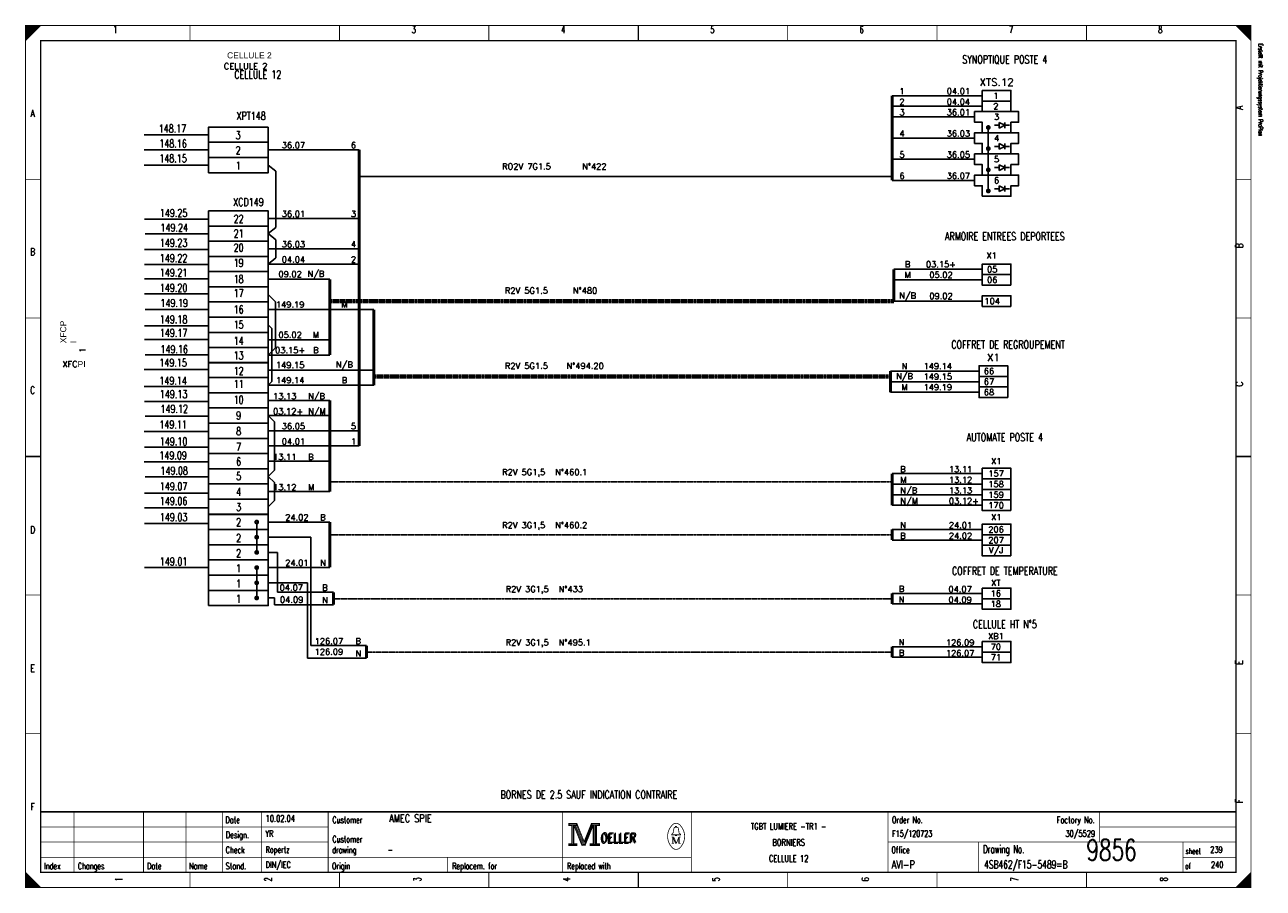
# Model space of a CAD drawing. Extents: x 0 to 409, y 0 to 285.
import ezdxf
from ezdxf.enums import TextEntityAlignment as Align

# ---------------------------------------------------------------- set-up
doc = ezdxf.new("R2010")
doc.units = 0
doc.header["$MEASUREMENT"] = 0
doc.linetypes.add('CONTINU', pattern=[0])
doc.linetypes.add('DISCONTINU', pattern=[0.15, 0.1, -0.05])
doc.layers.get('0').update_dxf_attribs({"color": 9, "linetype": 'CONTINUOUS'})
for name, color, linetype in [('POINTILLE', 5, 'DISCONTINU'), ('SCH-3', 3, 'CONTINU'), ('TEXTE', 3, 'CONTINUOUS'), ('TRAIFIN', 1, 'CONTINUOUS'), ('TRAIGROS', 2, 'CONTINUOUS'), ('TRAIMOY', 4, 'CONTINUOUS')]:
    doc.layers.add(name, color=color, linetype=linetype)
doc.styles.get("Standard").update_dxf_attribs({"font": 'romans.shx', "bigfont": 'TXT.shx'})

# ---------------------------------------------------------------- blocks, each defined once
blk = doc.blocks.new('BRND')
at = {"layer": 'TRAIFIN'}
for p, q in [((0.8, -5.47), (0.8, -3.59)), ((0.8, -3.59), (2.68, -4.53)), ((2.68, -5.47), (2.68, -3.59)), ((-0.73, -4.53), (0.8, -4.53)), ((2.68, -4.53), (0.8, -5.47)), ((2.68, -4.53), (4.27, -4.53))]:
    blk.add_line(p, q, dxfattribs=at)
at = {"layer": 'TRAIMOY'}
blk.add_lwpolyline([(-4.75, -7), (-4.75, -3.5), (-7.25, -3.5), (-7.25, 0), (7.25, 0), (7.25, -3.5), (4.75, -3.5), (4.75, -7)], close=True, dxfattribs=at)
blk = doc.blocks.new('cc')
at = {"layer": 'TRAIFIN', "color": 0, "const_width": 0.72}
for points in [[(-4.27, 27.62, 1), (-3.39, 27.62, 1)], [(-4.27, 22.6, 1), (-3.39, 22.6, 1)], [(-4.27, 17.58, 1), (-3.39, 17.58, 1)], [(-4.27, 12.55, 1), (-3.39, 12.55, 1)], [(-4.27, 7.53, 1), (-3.39, 7.53, 1)], [(-4.27, 2.51, 1), (-3.39, 2.51, 1)]]:
    blk.add_lwpolyline(points, format="xyb", close=True, dxfattribs=at)
at = {"layer": 'TRAIGROS', "color": 0}
for p, q in [((-3.83, 27.18), (-3.83, 17.14)), ((-3.83, 12.99), (-3.83, 2.07))]:
    blk.add_line(p, q, dxfattribs=at)

msp = doc.modelspace()

# ---------------------------------------------------------------- linework, layer by layer
at = {"color": 0, "linetype": 'Continuous'}
for p, q in [((39.17, 248.9), (60.51, 248.9)), ((39.17, 243.92), (60.51, 243.92)), ((39.17, 238.85), (60.51, 238.85)), ((39.37, 221), (60.51, 221)), ((39.55, 216.16), (60.51, 216.16)), ((39.37, 210.96), (60.51, 210.96)), ((39.37, 205.94), (60.51, 205.94)), ((39.37, 201.28), (60.51, 201.28)), ((39.37, 196.26), (60.51, 196.26)), ((39.55, 191.06), (60.51, 191.06)), ((39.37, 185.69), (60.51, 185.69)), ((39.37, 181.21), (60.51, 181.21)), ((39.55, 176.1), (60.51, 176.1)), ((39.19, 171.25), (60.51, 171.25)), ((39.19, 165.69), (60.51, 165.69)), ((39.37, 160.68), (60.51, 160.68)), ((39.55, 155.84), (60.51, 155.84)), ((39.19, 150.82), (60.51, 150.82)), ((39.37, 145.62), (60.51, 145.62)), ((39.19, 140.78), (60.53, 140.78)), ((39.55, 135.77), (60.51, 135.77)), ((39.37, 130.39), (60.51, 130.39)), ((39.37, 125.55), (60.51, 125.55)), ((39.37, 120.4), (60.51, 120.4)), ((39.37, 105.76), (60.51, 105.76))]:
    msp.add_line(p, q, dxfattribs=at)
at = {"color": 0, "const_width": 0.25, "flags": 128}
for points in [[(0, 285), (5, 285), (0, 280), (0, 285)], [(0, 142.5), (0, 285), (405, 285), (405, 0), (0, 0), (0, 142.5)], [(0.25, 285), (0.25, 280.25), (0.5, 280.5), (0.5, 285), (0.75, 285), (0.75, 280.75), (1, 281), (1, 285), (1.25, 285), (1.25, 281.25), (1.5, 281.5), (1.5, 285), (1.75, 285), (1.75, 281.75), (2, 282)], [(2, 282), (2, 285), (2.25, 285), (2.25, 282.25), (2.5, 282.5), (2.5, 285), (2.75, 285), (2.75, 282.75), (3, 283), (3, 285), (3.25, 285), (3.25, 283.25), (3.5, 283.5), (3.5, 285), (3.75, 285)], [(3.75, 285), (3.75, 283.75), (4, 284), (4, 285), (4.25, 285), (4.25, 284.25), (4.5, 284.5), (4.5, 285), (4.75, 285), (4.75, 284.75)], [(400, 285), (405, 280), (404.75, 280.25), (404.75, 285), (404.5, 285), (404.5, 280.5), (404.25, 280.75), (404.25, 285), (404, 285), (404, 281), (403.75, 281.25), (403.75, 285), (403.5, 285), (403.5, 281.5), (403.25, 281.75)], [(401.5, 283.5), (401.5, 285), (401.25, 285), (401.25, 283.75), (401, 284), (401, 285), (400.75, 285), (400.75, 284.25), (400.5, 284.5), (400.5, 285), (400.25, 285), (400.25, 284.75)], [(403.25, 281.75), (403.25, 285), (403, 285), (403, 282), (402.75, 282.25), (402.75, 285), (402.5, 285), (402.5, 282.5), (402.25, 282.75), (402.25, 285), (402, 285), (402, 283), (401.75, 283.25), (401.75, 285), (401.5, 285)], [(179.5, 21.2), (179.5, 20.5), (180.5, 20.5), (180.5, 14.5), (179.5, 14.5), (179.5, 13.8), (182.2, 13.8), (182.2, 14.5), (181.2, 14.5), (181.2, 20.5), (182.2, 20.5), (182.2, 21.2), (179.5, 21.2)], [(180.7, 20.7), (180.7, 14.3), (181, 14.3), (181, 20.7)], [(181.2, 20.5), (183.9, 13.8), (184.9, 13.8), (187.6, 20.5)], [(181.8, 20.5), (184.2, 14.6), (184.6, 14.6)], [(182.2, 21.2), (184.6, 15.2), (187, 21.2)], [(182.2, 20.5), (184.4, 14.9), (184.7, 14.9)], [(184.6, 14.2), (184.9, 14.2), (187.4, 20.5)], [(184.6, 14.6), (184.8, 14.6), (187.2, 20.5)], [(187.6, 20.5), (187.6, 14.5), (186.6, 14.5), (186.6, 13.8), (187.1, 13.8)], [(187, 21.2), (187, 20.5), (188, 20.5), (188, 14.5), (187, 14.5), (187, 13.8), (189.7, 13.8), (189.7, 14.5), (188.7, 14.5), (188.7, 20.5), (189.7, 20.5), (189.7, 21.2), (187, 21.2)], [(187.8, 20.7), (187.8, 14.3), (188.3, 14.3), (188.3, 20.7), (188.5, 20.7), (188.5, 14.3)], [(214.8, 17.4), (213.5, 17.4), (213.5, 17.6), (214, 18), (214.3, 19.6)], [(213.9, 16.7), (213.9, 14.6), (213.5, 14.6)], [(213.9, 16.7), (214.8, 14.6), (215.1, 14.6)], [(214.8, 19.9), (214.8, 20.2), (215.2, 20.2), (215.2, 19.9)], [(215.2, 17.4), (216.5, 17.4), (216.5, 17.6), (216, 18), (215.7, 19.6)], [(0, 5), (0, 0), (5, 0), (0, 5), (0.25, 4.75), (0.25, 0), (0.5, 0), (0.5, 4.5), (0.75, 4.25), (0.75, 0), (1, 0), (1, 4), (1.25, 3.75), (1.25, 0), (1.5, 0)], [(404.75, 4.75), (404.75, 0), (404.5, 0), (404.5, 4.5), (404.25, 4.25), (404.25, 0), (404, 0), (404, 4), (403.75, 3.75), (403.75, 0), (403.5, 0), (403.5, 3.5), (403.25, 3.25), (403.25, 0), (403, 0)], [(1.5, 0), (1.5, 3.5), (1.75, 3.25), (1.75, 0), (2, 0), (2, 3), (2.25, 2.75), (2.25, 0), (2.5, 0), (2.5, 2.5), (2.75, 2.25), (2.75, 0), (3, 0), (3, 2), (3.25, 1.75)], [(3.25, 1.75), (3.25, 0), (3.5, 0), (3.5, 1.5), (3.75, 1.25), (3.75, 0), (4, 0), (4, 1), (4.25, 0.75), (4.25, 0), (4.5, 0), (4.5, 0.5), (4.75, 0.25)], [(401.25, 1.25), (401.25, 0), (401, 0), (401, 1), (400.75, 0.75), (400.75, 0), (400.5, 0), (400.5, 0.5), (400.25, 0.25), (400.25, 0)], [(403, 0), (403, 3), (402.75, 2.75), (402.75, 0), (402.5, 0), (402.5, 2.5), (402.25, 2.25), (402.25, 0), (402, 0), (402, 2), (401.75, 1.75), (401.75, 0), (401.5, 0), (401.5, 1.5), (401.25, 1.25)]]:
    msp.add_lwpolyline(points, dxfattribs=at)
at = {"color": 0, "flags": 128}
for points, const_width in [([(0, 285), (405, 285), (405, 0), (0, 0)], 0.25), ([(5, 280), (400, 280), (400, 5), (5, 5)], 0.5), ([(5, 280), (400, 280), (400, 5), (5, 5)], 0.25), ([(179.7, 21), (182, 21), (182, 20.7), (179.7, 20.7)], 0.25), ([(187.2, 21), (189.5, 21), (189.5, 20.7), (187.2, 20.7)], 0.25), ([(214.8, 17.4), (215.2, 17.4), (215.2, 17.1), (214.8, 17.1)], 0.25), ([(179.7, 14.3), (182, 14.3), (182, 14), (179.7, 14)], 0.25), ([(186.8, 14.3), (189.5, 14.3), (189.5, 14), (186.8, 14)], 0.25)]:
    msp.add_lwpolyline(points, close=True, dxfattribs=dict(at, const_width=const_width))
at = {"color": 0}
for points, const_width in [([(54.38, 285), (54.38, 280)], 0.25), ([(103.75, 285), (103.75, 280)], 0.25), ([(153.12, 285), (153.12, 280)], 0.25), ([(202.5, 280), (202.5, 285)], 0.5), ([(202.5, 285), (202.5, 280)], 0.25), ([(251.88, 285), (251.88, 280)], 0.25), ([(301.25, 285), (301.25, 280)], 0.25), ([(350.62, 285), (350.62, 280)], 0.25), ([(0, 234.17), (5, 234.17)], 0.25), ([(405, 234.17), (400, 234.17)], 0.25), ([(0, 188.33), (5, 188.33)], 0.25), ([(405, 188.33), (400, 188.33)], 0.25), ([(5, 142.5), (0, 142.5)], 0.5), ([(0, 142.5), (5, 142.5)], 0.25), ([(400, 142.5), (405, 142.5)], 0.5), ([(405, 142.5), (400, 142.5)], 0.25), ([(0, 96.67), (5, 96.67)], 0.25), ([(405, 96.67), (400, 96.67)], 0.25), ([(0, 50.83), (5, 50.83)], 0.25), ([(405, 50.83), (400, 50.83)], 0.25), ([(400, 25), (5, 25)], 0.5), ([(16, 5), (16, 25)], 0.25), ([(39, 5), (39, 25)], 0.25), ([(53, 5), (53, 25)], 0.25), ([(65, 25), (65, 5)], 0.25), ([(78, 25), (78, 5)], 0.25), ([(100, 25), (100, 5)], 0.25), ([(177.5, 25), (177.5, 5)], 0.25), ([(220, 25), (220, 5)], 0.25), ([(285, 25), (285, 5)], 0.25), ([(355, 25), (355, 15)], 0.25), ([(181.5, 20.5), (184, 14.2)], 0.25), ([(184.7, 14.9), (187, 20.6)], 0.25), ([(5, 20), (100, 20)], 0.25), ([(213.5, 16.7), (214.2, 16.7)], 0.25), ([(214.2, 16.7), (215.1, 14.6)], 0.25), ([(214.6, 19.9), (215.5, 19.9)], 0.25), ([(215.1, 14.6), (215.9, 16.7)], 0.25), ([(215.9, 14.6), (215.9, 16.7)], 0.25), ([(215.9, 16.7), (216.5, 16.7)], 0.25), ([(216.1, 16.7), (216.1, 14.6)], 0.25), ([(355, 20), (400, 20)], 0.25), ([(5, 15), (100, 15)], 0.25), ([(184, 14.2), (184.6, 14.2)], 0.25), ([(213.9, 14.6), (214.3, 14.6)], 0.25), ([(216.5, 14.6), (215.7, 14.6)], 0.25), ([(285, 15), (400, 15)], 0.25), ([(315, 15), (315, 5)], 0.25), ([(382.5, 15), (382.5, 5)], 0.25), ([(5, 10), (220, 10)], 0.25), ([(139.5, 10), (139.5, 5)], 0.25), ([(382.5, 10), (400, 10)], 0.25), ([(54.38, 0), (54.38, 5)], 0.25), ([(103.75, 0), (103.75, 5)], 0.25), ([(153.12, 0), (153.12, 5)], 0.25), ([(202.5, 5), (202.5, 0)], 0.5), ([(202.5, 0), (202.5, 5)], 0.25), ([(251.88, 0), (251.88, 5)], 0.25), ([(301.25, 0), (301.25, 5)], 0.25), ([(350.62, 0), (350.62, 5)], 0.25), ([(405, 5), (400, 0)], 0.25), ([(4.75, 0), (4.75, 0.25)], 0.25)]:
    msp.add_lwpolyline(points, dxfattribs=dict(at, const_width=const_width))
at = {"color": 0, "linetype": 'Continuous'}
for points in [[(80.23, 251.41), (80.23, 246.39), (60.51, 246.39), (60.51, 251.41)], [(80.23, 246.43), (80.23, 241.41), (60.51, 241.41), (60.51, 246.43)], [(80.23, 241.36), (80.23, 236.34), (60.51, 236.34), (60.51, 241.36)], [(60.51, 218.69), (60.51, 223.71), (80.23, 223.71), (80.23, 218.69)], [(60.51, 213.67), (60.51, 218.69), (80.23, 218.69), (80.23, 213.67)], [(60.51, 208.65), (60.51, 213.67), (80.23, 213.67), (80.23, 208.65)], [(60.51, 203.62), (60.51, 208.65), (80.23, 208.65), (80.23, 203.62)], [(60.51, 198.61), (60.51, 203.63), (80.23, 203.63), (80.23, 198.61)], [(60.51, 193.59), (60.51, 198.61), (80.23, 198.61), (80.23, 193.59)], [(60.51, 188.57), (60.51, 193.59), (80.23, 193.59), (80.23, 188.57)], [(60.51, 183.55), (60.51, 188.57), (80.23, 188.57), (80.23, 183.55)], [(60.51, 178.52), (60.51, 183.55), (80.23, 183.55), (80.23, 178.52)], [(60.51, 173.5), (60.51, 178.52), (80.23, 178.52), (80.23, 173.5)], [(60.51, 168.58), (60.51, 173.6), (80.23, 173.6), (80.23, 168.58)], [(60.51, 163.56), (60.51, 168.58), (80.23, 168.58), (80.23, 163.56)], [(60.51, 158.54), (60.51, 163.56), (80.23, 163.56), (80.23, 158.54)], [(60.51, 153.52), (60.51, 158.54), (80.23, 158.54), (80.23, 153.52)], [(60.51, 148.5), (60.51, 153.52), (80.23, 153.52), (80.23, 148.5)], [(60.51, 143.47), (60.51, 148.5), (80.23, 148.5), (80.23, 143.47)], [(60.51, 138.45), (60.51, 143.47), (80.23, 143.47), (80.23, 138.45)], [(60.51, 133.43), (60.51, 138.45), (80.23, 138.45), (80.23, 133.43)], [(60.51, 128.41), (60.51, 133.43), (80.23, 133.43), (80.23, 128.41)], [(60.51, 123.39), (60.51, 128.41), (80.23, 128.41), (80.23, 123.39)], [(60.51, 118.32), (60.51, 123.34), (80.23, 123.34), (80.23, 118.32)], [(60.51, 113.3), (60.51, 118.32), (80.23, 118.32), (80.23, 113.3)], [(60.51, 108.28), (60.51, 113.3), (80.23, 113.3), (80.23, 108.28)], [(60.51, 103.25), (60.51, 108.28), (80.23, 108.28), (80.23, 103.25)], [(60.51, 98.23), (60.51, 103.25), (80.23, 103.25), (80.23, 98.23)], [(60.51, 93.21), (60.51, 98.23), (80.23, 98.23), (80.23, 93.21)]]:
    msp.add_lwpolyline(points, close=True, dxfattribs=at)
at = {"color": 0, "const_width": 0.25, "flags": 128}
for points in [[(213.5, 20.39, 0.373815), (213.49, 13.43, 0.373815)], [(216.49, 20.4, 0.530775), (213.51, 20.41, 0.530775)], [(216.5, 13.4, 0.378582), (216.46, 20.44, 0.378582)], [(214.6, 19.9, 0.414214), (214.3, 19.6, 0.414214)], [(215.7, 19.6, 0.414214), (215.4, 19.9, 0.414214)], [(213.5, 13.4, 0.532213), (216.49, 13.39, 0.532213)]]:
    msp.add_lwpolyline(points, format="xyb", dxfattribs=at)
at = {"layer": 'POINTILLE', "color": 0, "lineweight": 70}
for p, q in [((286.9, 193.89), (100.58, 193.89)), ((285.84, 168.99), (115.14, 168.99))]:
    msp.add_line(p, q, dxfattribs=at)
at = {"layer": 'POINTILLE', "color": 0, "const_width": 0.5}
msp.add_lwpolyline([(286.41, 235.05), (110.23, 235.05)], dxfattribs=at)
at = {"layer": 'POINTILLE', "color": 0}
for points in [[(100.58, 134.17), (286.41, 134.17)], [(100.58, 116.63), (286.41, 116.63)], [(101.75, 95.49), (286.41, 95.49)], [(112.7, 77.85), (286.41, 77.85)]]:
    msp.add_lwpolyline(points, dxfattribs=at)
at = {"layer": 'TRAIFIN', "color": 0}
for p, q in [((316.16, 261.79), (286.41, 261.79)), ((316.16, 258.29), (286.41, 258.29)), ((313.66, 254.79), (286.41, 254.79)), ((313.66, 247.79), (286.41, 247.79)), ((110.23, 243.92), (80.23, 243.92)), ((80.23, 238.85), (82.76, 236.81)), ((313.66, 240.79), (286.41, 240.79)), ((82.76, 218.22), (82.76, 236.81)), ((313.66, 233.79), (286.41, 233.79)), ((110.23, 221.2), (80.23, 221.2)), ((80.23, 216.18), (82.76, 218.22)), ((80.23, 216.18), (82.76, 214.14)), ((82.76, 208.18), (82.76, 214.14)), ((110.23, 211.16), (80.23, 211.16)), ((80.23, 206.14), (82.76, 208.18)), ((110.23, 206.14), (80.23, 206.14)), ((80.23, 201.12), (100.58, 201.12)), ((286.9, 204.39), (316.16, 204.39)), ((286.9, 200.89), (316.16, 200.89)), ((80.23, 196.1), (82.64, 193.69)), ((82.64, 178.43), (82.64, 193.69)), ((286.9, 193.89), (316.16, 193.89)), ((80.23, 191.08), (115.14, 191.08)), ((80.23, 186.06), (81.43, 184.85)), ((81.43, 167.28), (81.43, 184.85)), ((80.23, 181.03), (100.58, 181.03)), ((80.23, 176.01), (82.64, 178.43)), ((80.23, 176.01), (100.58, 176.01)), ((80.23, 171.09), (115.14, 171.09)), ((285.84, 170.74), (315.1, 170.74)), ((80.23, 166.07), (81.43, 167.28)), ((80.23, 166.07), (115.14, 166.07)), ((285.84, 167.24), (315.1, 167.24)), ((285.84, 163.74), (315.1, 163.74)), ((80.23, 161.05), (100.58, 161.05)), ((80.23, 156.03), (100.58, 156.03)), ((110.23, 151.01), (80.23, 151.01)), ((110.23, 145.98), (80.23, 145.98)), ((80.23, 140.96), (100.58, 140.96)), ((286.41, 136.87), (316.16, 136.87)), ((286.41, 133.37), (316.16, 133.37)), ((80.23, 130.92), (100.58, 130.92)), ((286.41, 129.87), (316.16, 129.87)), ((286.41, 126.37), (316.16, 126.37)), ((80.23, 120.83), (100.58, 120.83)), ((94.26, 79.98), (94.26, 115.81)), ((286.41, 118.38), (316.16, 118.38)), ((286.41, 114.88), (316.16, 114.88)), ((83.31, 97.63), (83.31, 110.79)), ((80.23, 105.81), (100.58, 105.81)), ((93.2, 75.84), (93.2, 100.74)), ((82.25, 93.48), (82.25, 95.72)), ((101.75, 97.63), (83.31, 97.63)), ((286.41, 97.24), (316.16, 97.24)), ((101.75, 93.48), (82.25, 93.48)), ((286.41, 93.74), (316.16, 93.74)), ((112.7, 79.98), (94.26, 79.98)), ((286.41, 79.6), (316.16, 79.6)), ((112.7, 75.84), (93.2, 75.84)), ((286.41, 76.1), (316.16, 76.1))]:
    msp.add_line(p, q, dxfattribs=at)
at = {"layer": 'TRAIFIN', "color": 0, "const_width": 0.72}
for points in [[(317.72, 251.29, 1), (318.6, 251.29, 1)], [(317.72, 244.29, 1), (318.6, 244.29, 1)], [(317.72, 237.29, 1), (318.6, 237.29, 1)], [(317.72, 230.29, 1), (318.6, 230.29, 1)]]:
    msp.add_lwpolyline(points, format="xyb", close=True, dxfattribs=at)
at = {"layer": 'TRAIFIN', "color": 0}
for points in [[(80.23, 156.03), (82.25, 154.01)], [(82.25, 154.01), (82.25, 137.96)], [(80.23, 135.94), (82.25, 137.96)], [(80.23, 135.94), (82.25, 133.92)], [(82.25, 133.92), (82.25, 127.92)], [(80.23, 125.9), (82.25, 127.92)], [(80.23, 115.81), (94.26, 115.81)], [(80.23, 110.79), (83.31, 110.79)], [(80.23, 100.74), (93.2, 100.74)], [(80.23, 95.72), (82.25, 95.72)]]:
    msp.add_lwpolyline(points, dxfattribs=at)
at = {"layer": 'TRAIGROS', "color": 0}
msp.add_line((318.16, 251.29), (318.16, 229.85), dxfattribs=at)
at = {"layer": 'TRAIGROS', "color": 0, "const_width": 1}
for points in [[(286.41, 261.79), (286.41, 233.79)], [(110.23, 243.92), (110.23, 145.98)], [(286.9, 204.39), (286.9, 193.89)], [(100.58, 201.12), (100.58, 176.01)], [(115.14, 191.08), (115.14, 166.07)], [(285.84, 170.74), (285.84, 163.74)], [(100.58, 130.92), (100.58, 161.05)], [(286.41, 126.37), (286.41, 136.87)], [(100.58, 105.81), (100.58, 120.83)], [(286.41, 114.88), (286.41, 118.38)], [(101.75, 93.48), (101.75, 97.63)], [(286.41, 97.24), (286.41, 93.74)], [(112.7, 75.84), (112.7, 79.98)], [(286.41, 79.6), (286.41, 76.1)]]:
    msp.add_lwpolyline(points, dxfattribs=at)
at = {"layer": 'TRAIMOY', "color": 0}
for points in [[(316.16, 263.54), (325.66, 263.54), (325.66, 260.04), (316.16, 260.04)], [(316.16, 260.04), (325.66, 260.04), (325.66, 256.54), (316.16, 256.54)], [(325.66, 202.64), (316.16, 202.64), (316.16, 206.14), (325.66, 206.14)], [(325.66, 199.14), (316.16, 199.14), (316.16, 202.64), (325.66, 202.64)], [(325.66, 192.14), (316.16, 192.14), (316.16, 195.64), (325.66, 195.64)], [(324.6, 168.99), (315.1, 168.99), (315.1, 172.49), (324.6, 172.49)], [(324.6, 165.49), (315.1, 165.49), (315.1, 168.99), (324.6, 168.99)], [(324.6, 161.99), (315.1, 161.99), (315.1, 165.49), (324.6, 165.49)], [(325.66, 135.12), (316.16, 135.12), (316.16, 138.62), (325.66, 138.62)], [(325.66, 131.62), (316.16, 131.62), (316.16, 135.12), (325.66, 135.12)], [(325.66, 128.12), (316.16, 128.12), (316.16, 131.62), (325.66, 131.62)], [(325.66, 124.62), (316.16, 124.62), (316.16, 128.12), (325.66, 128.12)], [(325.66, 116.63), (316.16, 116.63), (316.16, 120.13), (325.66, 120.13)], [(325.66, 113.13), (316.16, 113.13), (316.16, 116.63), (325.66, 116.63)], [(325.66, 109.63), (316.16, 109.63), (316.16, 113.13), (325.66, 113.13)], [(316.16, 98.99), (325.66, 98.99), (325.66, 95.49), (316.16, 95.49)], [(316.16, 95.49), (325.66, 95.49), (325.66, 91.99), (316.16, 91.99)], [(316.16, 81.35), (325.66, 81.35), (325.66, 77.85), (316.16, 77.85)], [(316.16, 77.85), (325.66, 77.85), (325.66, 74.35), (316.16, 74.35)]]:
    msp.add_lwpolyline(points, close=True, dxfattribs=at)

# ---------------------------------------------------------------- block references
at = {"color": 0, "linetype": 'Continuous'}
msp.add_blockref('cc', (80.23, 93.21), dxfattribs=at)
at = {"layer": 'SCH-3', "color": 0}
for p in [(320.91, 256.54), (320.91, 249.54), (320.91, 242.54), (320.91, 235.54)]:
    msp.add_blockref('BRND', p, dxfattribs=at)

# ---------------------------------------------------------------- texts
at = {"color": 0}
for s, height, width, p in [('1', 2.38, 0.672, (29.65, 284.86)), ('3', 2.38, 0.672, (128.32, 284.86)), ('4', 2.38, 0.672, (177.66, 284.86)), ('5', 2.38, 0.672, (226.99, 284.86)), ('6', 2.38, 0.672, (276.32, 284.86)), ('7', 2.38, 0.672, (325.66, 284.86)), ('8', 2.38, 0.672, (374.99, 284.86)), ('SYNOPTIQUE POSTE 4', 2.6194, 0.736, (323.62, 275.09)), ('CELLULE 12', 2.619, 0.736, (76.75, 270.09)), ('A', 2.38, 0.76, (2.33, 257.17)), ('XPT148', 2.619, 0.736, (74.55, 256.44)), ('148.17', 2.619, 0.736, (48.57, 252.23)), ('3', 2.62, 0.736, (70.27, 250.02)), ('148.16', 2.619, 0.736, (48.75, 247.26)), ('148.15', 2.619, 0.736, (48.75, 242.37)), ('2', 2.62, 0.736, (70.27, 245.04)), ('1', 2.62, 0.736, (70.27, 239.97)), ('XCD149', 2.619, 0.736, (73.67, 227.94)), ('149.25', 2.619, 0.736, (48.95, 224.31)), ('22', 2.619, 0.736, (70.42, 222.36)), ('149.24', 2.619, 0.736, (49.13, 219.47)), ('21', 2.619, 0.736, (70.42, 217.52)), ('149.23', 2.619, 0.736, (48.95, 214.45)), ('20', 2.619, 0.736, (70.42, 212.86)), ('ARMOIRE ENTREES DEPORTEES', 2.6194, 0.736, (323.62, 216.62)), ('B', 2.38, 0.76, (2.33, 211.39)), ('149.22', 2.619, 0.736, (48.95, 209.39)), ('19', 2.619, 0.736, (70.42, 207.84)), ('149.21', 2.619, 0.736, (48.95, 204.59)), ('18', 2.619, 0.736, (70.42, 202.47)), ('149.20', 2.619, 0.736, (48.95, 199.57)), ('17', 2.619, 0.736, (70.42, 197.8)), ('149.19', 2.619, 0.736, (49.13, 194.55)), ('16', 2.619, 0.736, (70.42, 192.42)), ('149.18', 2.619, 0.736, (48.95, 189.13)), ('149.17', 2.619, 0.736, (48.95, 184.69)), ('15', 2.619, 0.736, (70.42, 187.41)), ('14', 2.619, 0.736, (70.42, 182.03)), ('COFFRET DE REGROUPEMENT', 2.6194, 0.736, (324.7, 180.83)), ('149.16', 2.619, 0.736, (49.13, 179.27)), ('13', 2.619, 0.736, (70.42, 177.19)), ('149.15', 2.619, 0.736, (48.77, 174.83)), ('12', 2.619, 0.736, (70.42, 172.07)), ('149.14', 2.619, 0.736, (48.77, 168.87)), ('C', 2.38, 0.76, (2.33, 165.61)), ('149.13', 2.619, 0.736, (48.95, 164.43)), ('11', 2.619, 0.736, (70.42, 167.77)), ('10', 2.619, 0.736, (70.42, 162.57)), ('149.12', 2.619, 0.736, (49.13, 159.55)), ('9', 2.62, 0.736, (70.42, 157.38)), ('149.11', 2.619, 0.736, (48.77, 154.39)), ('8', 2.62, 0.736, (70.42, 152.18)), ('149.10', 2.619, 0.736, (48.95, 148.79)), ('AUTOMATE POSTE 4', 2.6194, 0.736, (323.62, 150.17)), ('149.09', 2.619, 0.736, (48.77, 144.17)), ('7', 2.62, 0.736, (70.42, 146.98)), ('149.08', 2.619, 0.736, (49.13, 139.11)), ('6', 2.62, 0.736, (70.42, 142.15)), ('5', 2.62, 0.736, (70.42, 137.31)), ('149.07', 2.619, 0.736, (48.95, 133.95)), ('4', 2.62, 0.736, (70.42, 132.11)), ('149.06', 2.619, 0.736, (48.95, 129.07)), ('3', 2.62, 0.736, (70.42, 127.09)), ('149.03', 2.619, 0.736, (48.95, 123.74)), ('D', 2.38, 0.76, (2.33, 119.47)), ('2', 2.62, 0.736, (70.42, 122.12)), ('2', 2.62, 0.736, (70.42, 116.88)), ('2', 2.62, 0.736, (70.42, 111.86)), ('149.01', 2.619, 0.736, (48.95, 109.1)), ('1', 2.62, 0.736, (70.42, 106.83)), ('COFFRET DE TEMPERATURE', 2.6194, 0.736, (323.62, 105.98)), ('1', 2.62, 0.736, (70.42, 101.81)), ('1', 2.62, 0.736, (70.42, 96.79)), ('CELLULE HT N°5', 2.6194, 0.736, (323.62, 88.34)), ('E', 2.38, 0.76, (2.33, 73.68)), ('BORNES DE 2.5 SAUF INDICATION CONTRAIRE', 2.6194, 0.736, (186.15, 32.02)), ('F', 2.38, 0.76, (2.33, 27.9)), ('TGBT LUMIERE -TR1 -', 2.1431, 0.7536, (252.19, 21.3)), ('BORNIERS', 2.143, 0.76, (252.19, 15.97)), ('CELLULE 12', 2.143, 0.681231, (252.19, 10.65))]:
    msp.add_text(s, height=height, dxfattribs=dict(at, width=width)).set_placement(p, align=Align.TOP_CENTER)
at = {"color": 0, "width": 0.622634}
msp.add_text('Erstellt mit Projektierungssystem ProPlan', height=1.4287, rotation=270, dxfattribs=at).set_placement((407.02, 279.06), align=Align.BOTTOM_LEFT)
at = {"color": 0, "width": 0.76}
for s, p in [('A', (399.91, 257.17)), ('B', (399.91, 211.39)), ('C', (399.92, 165.61)), ('E', (399.91, 73.68)), ('F', (399.91, 27.9))]:
    msp.add_text(s, height=2.38, rotation=90, dxfattribs=at).set_placement(p, align=Align.TOP_LEFT)
at = {"color": 0}
for s, height, width, p in [('Date', 2.143, 0.64, (66.05, 23.42)), ('Customer', 2.143, 0.62, (101.4, 23.42)), ('Order No.', 2.143, 0.656889, (286.33, 23.42)), ('Design.', 2.143, 0.636571, (66.19, 18.46)), ('Customer', 2.143, 0.62, (101.4, 17.04)), ('OELLER', 3.096, 0.76, (189.96, 17.75)), ('OELLER', 3.096, 0.76, (189.96, 17.75)), ('OELLER', 3.096, 0.76, (190.32, 18.1)), ('Check', 2.143, 0.632, (66.12, 13.49)), ('drawing', 2.143, 0.6, (101.33, 13.49)), ('Office', 2.143, 0.626667, (286.15, 13.49)), ('Drawing No.', 2.6194, 0.646545, (316.43, 13.98)), ('sheet', 1.905, 0.6, (383.38, 12.99)), ('Index', 2.143, 0.632, (6.09, 8.16)), ('Changes', 2.143, 0.622857, (17.26, 8.16)), ('Stand.', 2.143, 0.642667, (66.12, 8.16)), ('Origin', 2.143, 0.626667, (101.27, 8.16)), ('Replacem. for', 2.1431, 0.627077, (140.97, 8.16)), ('Replaced with', 2.1431, 0.619692, (178.95, 8.16)), ('of', 1.905, 0.6, (383.23, 8.02)), ('Date', 2.143, 0.64, (40.15, 8.16)), ('Name', 2.143, 0.64, (54.04, 8.16))]:
    msp.add_text(s, height=height, dxfattribs=dict(at, width=width)).set_placement(p, align=Align.TOP_LEFT)
for s, height, width, p in [('10.02.04', 2.143, 0.678, (79.34, 21.08)), ('AMEC SPIE', 2.619, 0.752889, (120.16, 20.77)), ('YR', 2.143, 0.626667, (79.27, 16.11)), ('F15/120723', 2.143, 0.6832, (286.39, 16.11)), ('Ropertz', 2.143, 0.622857, (79.32, 10.79)), ('-', 2.14, 0.696, (119.65, 10.79)), ('9856', 7, 0.6928, (350.58, 6.78)), ('239', 2.143, 0.672, (391.5, 10.79)), ('DIN/IEC', 2.143, 0.750857, (79.35, 5.82)), ('AVI-P', 2.619, 0.7472, (286.24, 5.51)), ('4SB462/F15-5489=B', 2.6194, 0.6928, (316.79, 5.51)), ('240', 2.143, 0.672, (391.77, 5.82))]:
    msp.add_text(s, height=height, dxfattribs=dict(at, width=width)).set_placement(p, align=Align.BOTTOM_LEFT)
at = {"color": 0, "width": 0.646545}
msp.add_text('Factory No.', height=2.1431, dxfattribs=at).set_placement((353.35, 23.42), align=Align.TOP_RIGHT)
at = {"color": 0, "width": 0.675429}
msp.add_text('30/5529', height=2.143, dxfattribs=at).set_placement((353.46, 16.11), align=Align.BOTTOM_RIGHT)
at = {"color": 0, "width": 0.672}
for s, p in [('1', (29.65, 2.7)), ('2', (78.99, 2.7)), ('3', (128.32, 2.7)), ('4', (177.66, 2.7)), ('5', (226.99, 2.7)), ('6', (276.32, 2.7)), ('7', (325.66, 2.7)), ('8', (374.99, 2.7))]:
    msp.add_text(s, height=2.38, rotation=90, dxfattribs=at).set_placement(p, align=Align.TOP_CENTER)
at = {"linetype": 'Continuous', "char_height": 2, "attachment_point": 1}
for s, insert, width in [('{\\fArial|b0|i0|c0|p34;CELLULE 2}', (66.61, 276.14), 67.0761), ('CELLULE 2', (65.54, 272.55), 64.2066), ('XFC{\\fArial|b0|i0|c0|p34;PI}', (12.17, 174.04), 3.7664)]:
    msp.add_mtext(s, dxfattribs=dict(at, insert=insert, width=width))
at = {"linetype": 'Continuous', "char_height": 2, "attachment_point": 1, "rotation": 90}
for s, insert, width in [('{\\fArial|b0|i0|c0|p34;XFCP\\PI}', (11.45, 179.96), 3.7664), ('1', (17.84, 176.83), 3.9457)]:
    msp.add_mtext(s, dxfattribs=dict(at, insert=insert, width=width))
at = {"layer": 'TEXTE', "color": 0}
for s, p in [('XTS.12', (320.91, 265.03)), ('X1', (319.85, 173.98))]:
    msp.add_text(s, height=2.5, dxfattribs=at).set_placement(p, align=Align.CENTER)
for s, p in [('1', (289.65, 263.29)), ('04.01', (308.28, 263.29)), ('1', (320.66, 261.79)), ('2', (289.65, 259.79)), ('04.04', (308.28, 259.79)), ('2', (320.66, 258.29)), ('3', (289.65, 256.29)), ('36.01', (308.28, 256.29)), ('3', (320.91, 254.79)), ('4', (289.65, 249.29)), ('36.03', (308.28, 249.29)), ('36.07', (88.53, 245.42)), ('6', (108.39, 245.42)), ('4', (320.91, 247.79)), ('5', (289.65, 242.29)), ('36.05', (308.28, 242.29)), ('5', (320.91, 240.79)), ('6', (289.65, 235.29)), ('36.07', (308.28, 235.29)), ('6', (320.91, 233.79)), ('36.01', (88.53, 222.7)), ('3', (108.39, 222.7)), ('36.03', (88.53, 212.66)), ('4', (108.39, 212.66)), ('04.04', (88.53, 207.64)), ('2', (108.39, 207.64)), ('X1', (319.3, 208.96)), ('B', (291.5, 206.05)), ('03.15+', (302.53, 206.05)), ('05', (319.46, 204.39)), ('09.02', (87.44, 202.78)), ('N/B', (95.95, 202.78)), ('M', (291.5, 202.55)), ('05.02', (302.53, 202.55)), ('06', (319.46, 200.89)), ('R2V 5G1.5', (165.52, 197.35)), ('N°480', (184.92, 197.35)), ('N/B', (291.5, 195.55)), ('09.02', (302.53, 195.55)), ('149.19', (87.46, 192.74)), ('M', (105.37, 192.74)), ('104', (319.46, 193.89)), ('05.02', (87.44, 182.7)), ('M', (95.95, 182.7)), ('03.15+', (87.44, 177.67)), ('B', (95.95, 177.67)), ('149.15', (87.46, 172.75)), ('N/B', (105.37, 172.75)), ('R2V 5G1.5', (165.52, 172.45)), ('N°494.20', (184.93, 172.45)), ('N', (290.47, 172.41)), ('149.14', (301.47, 172.41)), ('66', (318.4, 170.74)), ('149.14', (87.46, 167.73)), ('B', (105.37, 167.73)), ('N/B', (290.47, 168.91)), ('149.15', (301.47, 168.91)), ('67', (318.4, 167.24)), ('M', (290.47, 165.41)), ('149.19', (301.47, 165.41)), ('68', (318.4, 163.74)), ('36.05', (88.53, 152.51)), ('5', (108.39, 152.51)), ('04.01', (88.53, 147.48)), ('1', (108.39, 147.48)), ('X1', (320.81, 140.96)), ('157', (320.74, 136.87)), ('158', (320.74, 133.37)), ('159', (320.74, 129.87)), ('170', (320.74, 126.37)), ('X1', (320.81, 122.48)), ('206', (320.74, 118.38)), ('207', (320.74, 114.88)), ('V/J', (320.74, 111.38)), ('04.07', (87.83, 99.16)), ('04.07', (308.86, 98.63)), ('XT', (320.66, 100.74)), ('16', (320.66, 97.24)), ('04.09', (87.94, 95.16)), ('04.09', (308.86, 95.13)), ('18', (320.66, 93.74)), ('126.07', (100.26, 81.44)), ('126.09', (308.86, 80.99)), ('XB1', (320.66, 83.1)), ('126.09', (100.26, 77.94)), ('126.07', (308.86, 77.49)), ('70', (320.66, 79.6)), ('71', (320.66, 76.1))]:
    msp.add_text(s, height=2, dxfattribs=at).set_placement(p, align=Align.MIDDLE)
for s, p in [('RO2V 7G1.5 ', (157.5, 237.4)), ('N°422', (183.96, 237.4)), ('B', (98.05, 98.13)), ('N', (98.05, 93.98)), ('B', (109, 80.48)), ('N', (109, 76.34))]:
    msp.add_text(s, height=2, dxfattribs=at).set_placement(p)
for s, p in [('13.13', (81.81, 162.46)), ('N/B', (93.36, 162.46)), ('03.12+', (81.81, 157.44)), ('N/M', (93.36, 157.44)), ('13.11', (81.81, 142.37)), ('B', (93.36, 142.37)), ('B', (289.07, 138.28)), ('13.11', (305.13, 138.28)), ('R2V 5G1,5', (157.5, 137.33)), ('N°460.1', (175.01, 137.33)), ('M', (289.07, 134.78)), ('13.12', (305.13, 134.78)), ('13.12', (81.81, 132.33)), ('M', (93.36, 132.33)), ('N/B', (289.07, 131.28)), ('13.13', (305.13, 131.28)), ('N/M', (289.07, 127.78)), ('03.12+', (305.13, 127.78)), ('24.02', (85.83, 122.37)), ('B', (97.37, 122.37)), ('R2V 3G1,5', (157.5, 119.79)), ('N°460.2', (175.01, 119.79)), ('N', (289.07, 119.79)), ('24.01', (305.13, 119.79)), ('B', (289.07, 116.29)), ('24.02', (305.13, 116.29)), ('24.01', (85.83, 107.35)), ('N', (97.37, 107.35)), ('R2V 3G1,5', (158.67, 98.65)), ('N°433', (176.18, 98.65)), ('R2V 3G1,5', (158.67, 81.01)), ('N°495.1', (176.18, 81.01))]:
    msp.add_text(s, height=2, dxfattribs=at).set_placement(p, align=Align.MIDDLE_LEFT)
for s, p in [('B', (290.43, 97.74)), ('N', (290.43, 94.24)), ('N', (290.43, 80.1)), ('B', (290.43, 76.6))]:
    msp.add_text(s, height=2, dxfattribs=at).set_placement(p, align=Align.RIGHT)

doc.saveas('drawing.dxf')
